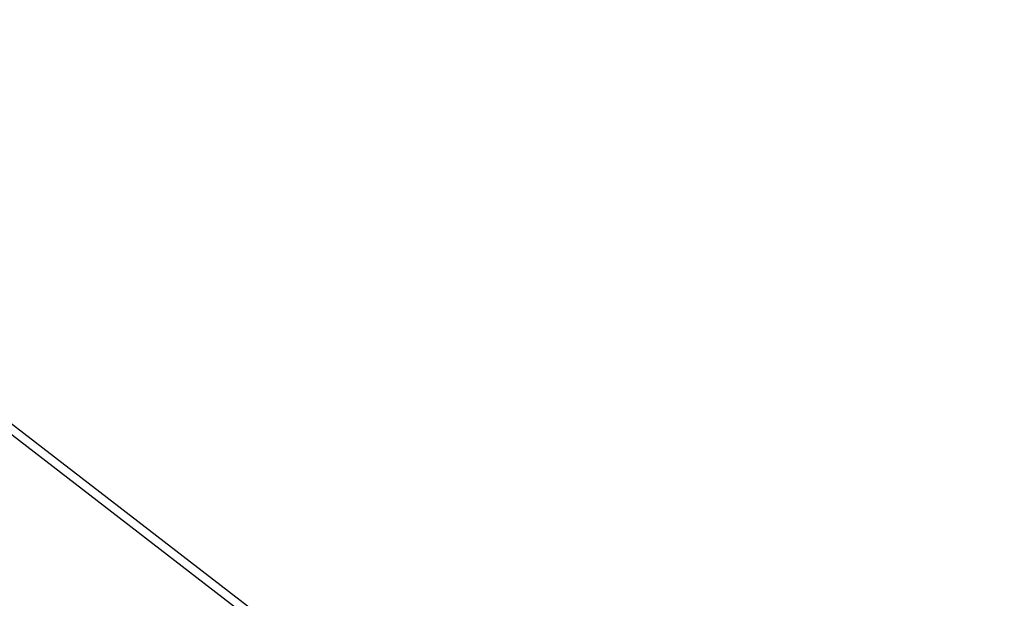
# Model space of a CAD drawing. Extents: x 448814 to 449970, y 436659 to 437685.
# Tile 18 of 18: x 449386 to 449970, y 437342 to 437685. Entities that reach past the tile are written whole.
import ezdxf

# ---------------------------------------------------------------- set-up
doc = ezdxf.new("R2010")
doc.units = 0
doc.header["$LTSCALE"] = 2
doc.header["$MEASUREMENT"] = 0
doc.linetypes.add('AUSGEZOGEN', pattern=[0])
doc.linetypes.add('STRICHPT-X3', pattern=[3, 1.5, -0.75, 0, -0.75])
doc.layers.get('0').update_dxf_attribs({"linetype": 'AUSGEZOGEN'})
for name, color, linetype in [('ACHSE', 250, 'STRICHPT-X3'), ('FBR', 8, 'CONTINUOUS'), ('Planeinteilung', 6, 'CONTINUOUS'), ('RAHMEN', 250, 'AUSGEZOGEN')]:
    doc.layers.add(name, color=color, linetype=linetype)

# ---------------------------------------------------------------- blocks, each defined once
blk = doc.blocks.new('1135420')
blk.add_line((1135, 420), (0, 420))
at = {"layer": 'RAHMEN'}
blk.add_line((950, 415), (25, 415), dxfattribs=at)

msp = doc.modelspace()

# ---------------------------------------------------------------- linework, layer by layer
at = {"layer": 'ACHSE'}
msp.add_lwpolyline([(448957.68, 437538.39, -0.000001), (448981.59, 437519.94, 0.000001), (449011.27, 437497.03, 0), (449049.14, 437467.8, 0), (449090.43, 437435.92, 0.000002), (449130.01, 437405.37, -0.000003), (449169.59, 437374.82, -0.000004), (449209.17, 437344.27, 0.000004), (449248.76, 437313.72), (449327.92, 437252.62), (449426.87, 437176.24), (449506.03, 437115.14), (449624.77, 437023.48), (449723.72, 436947.11, -0.000002), (449783.09, 436901.28, 0.000001), (449842.47, 436855.45, 0.000001), (449856.16, 436844.88, -0.000003)], format="xyb", dxfattribs=at)
at = {"layer": 'FBR'}
for points in [[(448958.91, 437539.97, -0.000001), (448982.81, 437521.52), (449012.49, 437498.61), (449035.23, 437481.06), (449050.36, 437469.38), (449091.65, 437437.51, 0.000002), (449131.24, 437406.96, -0.000003), (449170.82, 437376.41, -0.000004), (449210.4, 437345.85, 0.000004), (449249.98, 437315.3), (449329.14, 437254.2), (449428.09, 437177.82), (449507.25, 437116.72), (449574.42, 437064.88)], [(448965.93, 437529.5), (448980.36, 437518.36), (449010.05, 437495.44), (449032.79, 437477.89), (449047.91, 437466.22), (449089.21, 437434.34, 0.000002), (449128.79, 437403.79, -0.000003), (449168.37, 437373.24, -0.000004), (449207.95, 437342.69, 0.000004), (449247.53, 437312.14), (449326.69, 437251.03), (449425.65, 437174.66), (449504.81, 437113.55), (449571.98, 437061.71)], [(449047.05, 437490.89), (449059.52, 437481.26), (449100.82, 437449.38, 0.000002), (449140.4, 437418.83, -0.000003), (449179.98, 437388.28, -0.000004), (449219.56, 437357.73, 0.000004), (449259.14, 437327.18), (449338.3, 437266.08), (449437.26, 437189.7), (449516.42, 437128.6), (449635.16, 437036.94), (449695.11, 436990.67)], [(449020.08, 437468.44), (449038.6, 437454.15), (449079.89, 437422.27, 0.000002), (449119.47, 437391.72, -0.000003), (449159.05, 437361.17, -0.000004), (449198.63, 437330.62, 0.000004), (449238.21, 437300.06), (449317.38, 437238.96), (449416.33, 437162.58), (449495.49, 437101.48), (449614.23, 437009.83), (449653.86, 436979.24)]]:
    msp.add_lwpolyline(points, format="xyb", dxfattribs=at)

# ---------------------------------------------------------------- block references
at = {"layer": 'Planeinteilung', "linetype": 'Continuous', "rotation": 322.3369009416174}
msp.add_blockref('1135420', (448814.48, 437352.85), dxfattribs=at)

doc.saveas('drawing.dxf')
